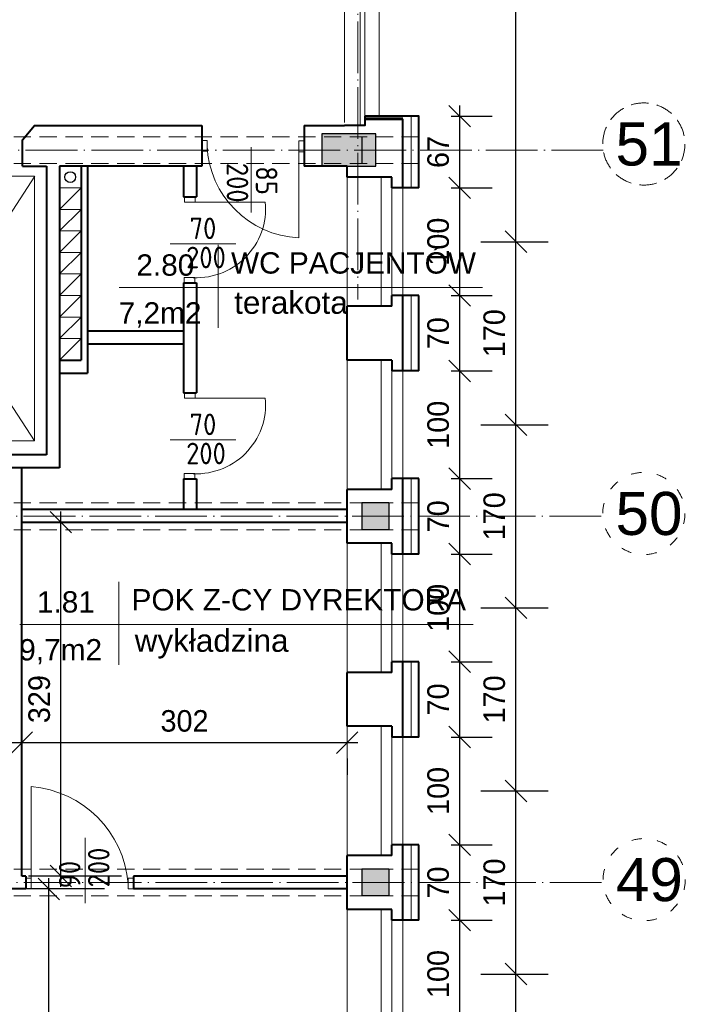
# Model space of a CAD drawing. Header units: millimetres. Extents: x -32003 to -19505, y 17931 to 29358.
# Tile 32 of 92: x -26468 to -25850, y 25616 to 26530. Entities that reach past the tile are written whole.
import ezdxf

# ---------------------------------------------------------------- set-up
doc = ezdxf.new("R2010")
doc.units = ezdxf.units.MM
doc.header["$PDMODE"] = 3
for name, pattern in [('ACAD_ISO03W100', [30, 12, -18]), ('ACAD_ISO04W100', [30.5, 24, -3, 0.5, -3]), ('KRESKOWA_X2', [12, 8, -4])]:
    doc.linetypes.add(name, pattern=pattern)
for name, color, linetype, lineweight in [('_wymiary', 1, 'Continuous', 9), ('drzwi', 140, 'Continuous', 13), ('KOMINY', 43, 'Continuous', 15), ('NR', 7, 'Continuous', 13), ('opisy drzwi', 40, 'Continuous', 13), ('opisy pom', 3, 'Continuous', 18), ('przerywana', 7, 'KRESKOWA_X2', 5), ('sciany', 4, 'Continuous', 40), ('symetria', 7, 'ACAD_ISO03W100', 5), ('SZRAF', 51, 'Continuous', 9), ('słupy', 2, 'Continuous', 30), ('ściana', 4, 'Continuous', 40), ('ściany-OCIEPLENIE', 201, 'Continuous', 9)]:
    doc.layers.add(name, color=color, linetype=linetype, lineweight=lineweight)
doc.layers.add('kanalizacja', color=210, linetype='Continuous')
doc.styles.add('ISO', font='isocp.shx')
doc.styles.add('style1', font='ARIAL.TTF')
doc.styles.add('SYSTEM', font='TXT')
doc.linetypes.add('BATTING', pattern='A,0.0001,-0.1,[134,ltypeshp.shx,S=0.1,R=0,X=-0.1,Y=0],-0.2,[134,ltypeshp.shx,S=0.1,R=180,X=0.1,Y=0],-0.1', length=0.4001)
doc.dimstyles.new('Jacek2', dxfattribs={"dimscale": 2, "dimtxt": 10, "dimasz": 10, "dimexe": 15, "dimexo": 15, "dimgap": 5, "dimtad": 1, "dimdec": 0, "dimrnd": 0.5, "dimzin": 0, "dimdsep": 46, "dimtxsty": 'Standard', "dimblk": 'OBLIQUE', "dimcen": 0, "dimdle": 5, "dimadec": 1, "dimazin": 0, "dimtfac": 1, "dimtdec": 0, "dimtofl": 0, "dimtmove": 0, "dimatfit": 3, "dimfxl": 0, "dimtolj": 1, "dimtzin": 0, "dimarcsym": 0})

# ---------------------------------------------------------------- blocks, each defined once
blk = doc.blocks.new('_OBLIQUE')
at = {"color": 0, "linetype": 'ByBlock'}
blk.add_line((-0.5, -0.5), (0.5, 0.5), dxfattribs=at)
blk = doc.blocks.new('*D888')
at = {"layer": '_wymiary', "color": 0, "lineweight": -2}
for p, q in [((-26007.1, 25464.37), (-26007.1, 25654.37)), ((-26039.56, 25644.37), (-25977.1, 25644.37)), ((-26039.56, 25474.37), (-25977.1, 25474.37))]:
    blk.add_line(p, q, dxfattribs=at)
at = {"layer": 'Defpoints', "color": 0}
for p in [(-26069.56, 25644.37), (-26007.1, 25644.37), (-26069.56, 25474.37)]:
    blk.add_point(p, dxfattribs=at)
at = {"layer": '_wymiary', "color": 0, "lineweight": -2, "xscale": 20, "yscale": 20, "zscale": 20}
for p, rotation in [((-26007.1, 25644.37), 90), ((-26007.1, 25474.37), 270)]:
    blk.add_blockref('_OBLIQUE', p, dxfattribs=dict(at, rotation=rotation))
at = {"layer": '_wymiary', "color": 0, "insert": (-26027.1, 25559.37), "char_height": 20, "attachment_point": 5, "rotation": 90}
blk.add_mtext('\\A1;170', dxfattribs=at)
blk = doc.blocks.new('*D889')
at = {"layer": '_wymiary', "color": 0, "lineweight": -2}
for p, q in [((-26007.1, 25634.37), (-26007.1, 25824.37)), ((-26039.56, 25814.37), (-25977.1, 25814.37)), ((-26039.56, 25644.37), (-25977.1, 25644.37))]:
    blk.add_line(p, q, dxfattribs=at)
at = {"layer": 'Defpoints', "color": 0}
for p in [(-26069.56, 25814.37), (-26007.1, 25814.37), (-26069.56, 25644.37)]:
    blk.add_point(p, dxfattribs=at)
at = {"layer": '_wymiary', "color": 0, "lineweight": -2, "xscale": 20, "yscale": 20, "zscale": 20}
for p, rotation in [((-26007.1, 25814.37), 90), ((-26007.1, 25644.37), 270)]:
    blk.add_blockref('_OBLIQUE', p, dxfattribs=dict(at, rotation=rotation))
at = {"layer": '_wymiary', "color": 0, "insert": (-26027.1, 25729.37), "char_height": 20, "attachment_point": 5, "rotation": 90}
blk.add_mtext('\\A1;170', dxfattribs=at)
blk = doc.blocks.new('*D890')
at = {"layer": '_wymiary', "color": 0, "lineweight": -2}
for p, q in [((-26007.1, 25804.37), (-26007.1, 25994.37)), ((-26039.56, 25984.37), (-25977.1, 25984.37)), ((-26039.56, 25814.37), (-25977.1, 25814.37))]:
    blk.add_line(p, q, dxfattribs=at)
at = {"layer": 'Defpoints', "color": 0}
for p in [(-26069.56, 25984.37), (-26007.1, 25984.37), (-26069.56, 25814.37)]:
    blk.add_point(p, dxfattribs=at)
at = {"layer": '_wymiary', "color": 0, "lineweight": -2, "xscale": 20, "yscale": 20, "zscale": 20}
for p, rotation in [((-26007.1, 25984.37), 90), ((-26007.1, 25814.37), 270)]:
    blk.add_blockref('_OBLIQUE', p, dxfattribs=dict(at, rotation=rotation))
at = {"layer": '_wymiary', "color": 0, "insert": (-26027.1, 25899.37), "char_height": 20, "attachment_point": 5, "rotation": 90}
blk.add_mtext('\\A1;170', dxfattribs=at)
blk = doc.blocks.new('*D891')
at = {"layer": '_wymiary', "color": 0, "lineweight": -2}
for p, q in [((-26007.1, 25974.37), (-26007.1, 26164.37)), ((-26039.56, 26154.37), (-25977.1, 26154.37)), ((-26039.56, 25984.37), (-25977.1, 25984.37))]:
    blk.add_line(p, q, dxfattribs=at)
at = {"layer": 'Defpoints', "color": 0}
for p in [(-26069.56, 26154.37), (-26007.1, 26154.37), (-26069.56, 25984.37)]:
    blk.add_point(p, dxfattribs=at)
at = {"layer": '_wymiary', "color": 0, "lineweight": -2, "xscale": 20, "yscale": 20, "zscale": 20}
for p, rotation in [((-26007.1, 26154.37), 90), ((-26007.1, 25984.37), 270)]:
    blk.add_blockref('_OBLIQUE', p, dxfattribs=dict(at, rotation=rotation))
at = {"layer": '_wymiary', "color": 0, "insert": (-26027.1, 26069.37), "char_height": 20, "attachment_point": 5, "rotation": 90}
blk.add_mtext('\\A1;170', dxfattribs=at)
blk = doc.blocks.new('*D892')
at = {"layer": '_wymiary', "color": 0, "lineweight": -2}
for p, q in [((-26007.1, 26144.37), (-26007.1, 26334.37)), ((-26039.56, 26324.37), (-25977.1, 26324.37)), ((-26039.56, 26154.37), (-25977.1, 26154.37))]:
    blk.add_line(p, q, dxfattribs=at)
at = {"layer": 'Defpoints', "color": 0}
for p in [(-26069.56, 26324.37), (-26007.1, 26324.37), (-26069.56, 26154.37)]:
    blk.add_point(p, dxfattribs=at)
at = {"layer": '_wymiary', "color": 0, "lineweight": -2, "xscale": 20, "yscale": 20, "zscale": 20}
for p, rotation in [((-26007.1, 26324.37), 90), ((-26007.1, 26154.37), 270)]:
    blk.add_blockref('_OBLIQUE', p, dxfattribs=dict(at, rotation=rotation))
at = {"layer": '_wymiary', "color": 0, "insert": (-26027.1, 26239.37), "char_height": 20, "attachment_point": 5, "rotation": 90}
blk.add_mtext('\\A1;170', dxfattribs=at)
blk = doc.blocks.new('*D893')
at = {"layer": '_wymiary', "color": 0, "lineweight": -2}
for p, q in [((-26007.1, 26314.37), (-26007.1, 26833.45)), ((-26089.17, 26823.45), (-25977.1, 26823.45)), ((-26039.56, 26324.37), (-25977.1, 26324.37))]:
    blk.add_line(p, q, dxfattribs=at)
at = {"layer": 'Defpoints', "color": 0}
for p in [(-26119.17, 26823.45), (-26007.1, 26823.45), (-26069.56, 26324.37)]:
    blk.add_point(p, dxfattribs=at)
at = {"layer": '_wymiary', "color": 0, "lineweight": -2, "xscale": 20, "yscale": 20, "zscale": 20}
for p, rotation in [((-26007.1, 26823.45), 90), ((-26007.1, 26324.37), 270)]:
    blk.add_blockref('_OBLIQUE', p, dxfattribs=dict(at, rotation=rotation))
at = {"layer": '_wymiary', "color": 0, "insert": (-26027.1, 26573.91), "char_height": 20, "attachment_point": 5, "rotation": 90}
blk.add_mtext('\\A1;499', dxfattribs=at)
blk = doc.blocks.new('*D1191')
at = {"layer": '_wymiary', "color": 0, "lineweight": -2}
for p, q in [((-26059.21, 25584.37), (-26059.21, 25704.37)), ((-26067.17, 25694.37), (-26029.21, 25694.37)), ((-26067.17, 25594.37), (-26029.21, 25594.37))]:
    blk.add_line(p, q, dxfattribs=at)
at = {"layer": 'Defpoints', "color": 0}
for p in [(-26097.17, 25694.37), (-26059.21, 25694.37), (-26097.17, 25594.37)]:
    blk.add_point(p, dxfattribs=at)
at = {"layer": '_wymiary', "color": 0, "lineweight": -2, "xscale": 20, "yscale": 20, "zscale": 20}
for p, rotation in [((-26059.21, 25694.37), 90), ((-26059.21, 25594.37), 270)]:
    blk.add_blockref('_OBLIQUE', p, dxfattribs=dict(at, rotation=rotation))
at = {"layer": '_wymiary', "color": 0, "insert": (-26079.21, 25644.37), "char_height": 20, "attachment_point": 5, "rotation": 90}
blk.add_mtext('\\A1;100', dxfattribs=at)
blk = doc.blocks.new('*D1192')
at = {"layer": '_wymiary', "color": 0, "lineweight": -2}
for p, q in [((-26059.21, 25684.37), (-26059.21, 25774.37)), ((-26067.17, 25764.37), (-26029.21, 25764.37)), ((-26067.17, 25694.37), (-26029.21, 25694.37))]:
    blk.add_line(p, q, dxfattribs=at)
at = {"layer": 'Defpoints', "color": 0}
for p in [(-26097.17, 25764.37), (-26059.21, 25764.37), (-26097.17, 25694.37)]:
    blk.add_point(p, dxfattribs=at)
at = {"layer": '_wymiary', "color": 0, "lineweight": -2, "xscale": 20, "yscale": 20, "zscale": 20}
for p, rotation in [((-26059.21, 25764.37), 90), ((-26059.21, 25694.37), 270)]:
    blk.add_blockref('_OBLIQUE', p, dxfattribs=dict(at, rotation=rotation))
at = {"layer": '_wymiary', "color": 0, "insert": (-26079.21, 25729.37), "char_height": 20, "attachment_point": 5, "rotation": 90}
blk.add_mtext('\\A1;70', dxfattribs=at)
blk = doc.blocks.new('*D1193')
at = {"layer": '_wymiary', "color": 0, "lineweight": -2}
for p, q in [((-26059.21, 25754.37), (-26059.21, 25874.37)), ((-26067.17, 25864.37), (-26029.21, 25864.37)), ((-26067.17, 25764.37), (-26029.21, 25764.37))]:
    blk.add_line(p, q, dxfattribs=at)
at = {"layer": 'Defpoints', "color": 0}
for p in [(-26097.17, 25864.37), (-26059.21, 25864.37), (-26097.17, 25764.37)]:
    blk.add_point(p, dxfattribs=at)
at = {"layer": '_wymiary', "color": 0, "lineweight": -2, "xscale": 20, "yscale": 20, "zscale": 20}
for p, rotation in [((-26059.21, 25864.37), 90), ((-26059.21, 25764.37), 270)]:
    blk.add_blockref('_OBLIQUE', p, dxfattribs=dict(at, rotation=rotation))
at = {"layer": '_wymiary', "color": 0, "insert": (-26079.21, 25814.37), "char_height": 20, "attachment_point": 5, "rotation": 90}
blk.add_mtext('\\A1;100', dxfattribs=at)
blk = doc.blocks.new('*D1194')
at = {"layer": '_wymiary', "color": 0, "lineweight": -2}
for p, q in [((-26059.21, 25854.37), (-26059.21, 25944.37)), ((-26067.17, 25934.37), (-26029.21, 25934.37)), ((-26067.17, 25864.37), (-26029.21, 25864.37))]:
    blk.add_line(p, q, dxfattribs=at)
at = {"layer": 'Defpoints', "color": 0}
for p in [(-26097.17, 25934.37), (-26059.21, 25934.37), (-26097.17, 25864.37)]:
    blk.add_point(p, dxfattribs=at)
at = {"layer": '_wymiary', "color": 0, "lineweight": -2, "xscale": 20, "yscale": 20, "zscale": 20}
for p, rotation in [((-26059.21, 25934.37), 90), ((-26059.21, 25864.37), 270)]:
    blk.add_blockref('_OBLIQUE', p, dxfattribs=dict(at, rotation=rotation))
at = {"layer": '_wymiary', "color": 0, "insert": (-26079.21, 25899.37), "char_height": 20, "attachment_point": 5, "rotation": 90}
blk.add_mtext('\\A1;70', dxfattribs=at)
blk = doc.blocks.new('*D1195')
at = {"layer": '_wymiary', "color": 0, "lineweight": -2}
for p, q in [((-26059.21, 25924.37), (-26059.21, 26044.37)), ((-26067.17, 26034.37), (-26029.21, 26034.37)), ((-26067.17, 25934.37), (-26029.21, 25934.37))]:
    blk.add_line(p, q, dxfattribs=at)
at = {"layer": 'Defpoints', "color": 0}
for p in [(-26097.17, 26034.37), (-26059.21, 26034.37), (-26097.17, 25934.37)]:
    blk.add_point(p, dxfattribs=at)
at = {"layer": '_wymiary', "color": 0, "lineweight": -2, "xscale": 20, "yscale": 20, "zscale": 20}
for p, rotation in [((-26059.21, 26034.37), 90), ((-26059.21, 25934.37), 270)]:
    blk.add_blockref('_OBLIQUE', p, dxfattribs=dict(at, rotation=rotation))
at = {"layer": '_wymiary', "color": 0, "insert": (-26079.21, 25984.37), "char_height": 20, "attachment_point": 5, "rotation": 90}
blk.add_mtext('\\A1;100', dxfattribs=at)
blk = doc.blocks.new('*D1196')
at = {"layer": '_wymiary', "color": 0, "lineweight": -2}
for p, q in [((-26059.21, 26024.37), (-26059.21, 26114.37)), ((-26067.17, 26104.37), (-26029.21, 26104.37)), ((-26067.17, 26034.37), (-26029.21, 26034.37))]:
    blk.add_line(p, q, dxfattribs=at)
at = {"layer": 'Defpoints', "color": 0}
for p in [(-26097.17, 26104.37), (-26059.21, 26104.37), (-26097.17, 26034.37)]:
    blk.add_point(p, dxfattribs=at)
at = {"layer": '_wymiary', "color": 0, "lineweight": -2, "xscale": 20, "yscale": 20, "zscale": 20}
for p, rotation in [((-26059.21, 26104.37), 90), ((-26059.21, 26034.37), 270)]:
    blk.add_blockref('_OBLIQUE', p, dxfattribs=dict(at, rotation=rotation))
at = {"layer": '_wymiary', "color": 0, "insert": (-26079.21, 26069.37), "char_height": 20, "attachment_point": 5, "rotation": 90}
blk.add_mtext('\\A1;70', dxfattribs=at)
blk = doc.blocks.new('*D1197')
at = {"layer": '_wymiary', "color": 0, "lineweight": -2}
for p, q in [((-26059.21, 26094.37), (-26059.21, 26214.37)), ((-26067.17, 26204.37), (-26029.21, 26204.37)), ((-26067.17, 26104.37), (-26029.21, 26104.37))]:
    blk.add_line(p, q, dxfattribs=at)
at = {"layer": 'Defpoints', "color": 0}
for p in [(-26097.17, 26204.37), (-26059.21, 26204.37), (-26097.17, 26104.37)]:
    blk.add_point(p, dxfattribs=at)
at = {"layer": '_wymiary', "color": 0, "lineweight": -2, "xscale": 20, "yscale": 20, "zscale": 20}
for p, rotation in [((-26059.21, 26204.37), 90), ((-26059.21, 26104.37), 270)]:
    blk.add_blockref('_OBLIQUE', p, dxfattribs=dict(at, rotation=rotation))
at = {"layer": '_wymiary', "color": 0, "insert": (-26079.21, 26154.37), "char_height": 20, "attachment_point": 5, "rotation": 90}
blk.add_mtext('\\A1;100', dxfattribs=at)
blk = doc.blocks.new('*D1198')
at = {"layer": '_wymiary', "color": 0, "lineweight": -2}
for p, q in [((-26059.21, 26194.37), (-26059.21, 26284.37)), ((-26067.17, 26274.37), (-26029.21, 26274.37)), ((-26067.17, 26204.37), (-26029.21, 26204.37))]:
    blk.add_line(p, q, dxfattribs=at)
at = {"layer": 'Defpoints', "color": 0}
for p in [(-26097.17, 26274.37), (-26059.21, 26274.37), (-26097.17, 26204.37)]:
    blk.add_point(p, dxfattribs=at)
at = {"layer": '_wymiary', "color": 0, "lineweight": -2, "xscale": 20, "yscale": 20, "zscale": 20}
for p, rotation in [((-26059.21, 26274.37), 90), ((-26059.21, 26204.37), 270)]:
    blk.add_blockref('_OBLIQUE', p, dxfattribs=dict(at, rotation=rotation))
at = {"layer": '_wymiary', "color": 0, "insert": (-26079.21, 26239.37), "char_height": 20, "attachment_point": 5, "rotation": 90}
blk.add_mtext('\\A1;70', dxfattribs=at)
blk = doc.blocks.new('*D1199')
at = {"layer": '_wymiary', "color": 0, "lineweight": -2}
for p, q in [((-26059.21, 26264.37), (-26059.21, 26384.37)), ((-26067.17, 26374.37), (-26029.21, 26374.37)), ((-26067.17, 26274.37), (-26029.21, 26274.37))]:
    blk.add_line(p, q, dxfattribs=at)
at = {"layer": 'Defpoints', "color": 0}
for p in [(-26097.17, 26374.37), (-26059.21, 26374.37), (-26097.17, 26274.37)]:
    blk.add_point(p, dxfattribs=at)
at = {"layer": '_wymiary', "color": 0, "lineweight": -2, "xscale": 20, "yscale": 20, "zscale": 20}
for p, rotation in [((-26059.21, 26374.37), 90), ((-26059.21, 26274.37), 270)]:
    blk.add_blockref('_OBLIQUE', p, dxfattribs=dict(at, rotation=rotation))
at = {"layer": '_wymiary', "color": 0, "insert": (-26079.21, 26324.37), "char_height": 20, "attachment_point": 5, "rotation": 90}
blk.add_mtext('\\A1;100', dxfattribs=at)
blk = doc.blocks.new('*D1200')
at = {"layer": '_wymiary', "color": 0, "lineweight": -2}
for p, q in [((-26059.21, 26364.37), (-26059.21, 26450.92)), ((-26067.17, 26440.92), (-26029.21, 26440.92)), ((-26067.17, 26374.37), (-26029.21, 26374.37))]:
    blk.add_line(p, q, dxfattribs=at)
at = {"layer": 'Defpoints', "color": 0}
for p in [(-26097.17, 26440.92), (-26059.21, 26440.92), (-26097.17, 26374.37)]:
    blk.add_point(p, dxfattribs=at)
at = {"layer": '_wymiary', "color": 0, "lineweight": -2, "xscale": 20, "yscale": 20, "zscale": 20}
for p, rotation in [((-26059.21, 26440.92), 90), ((-26059.21, 26374.37), 270)]:
    blk.add_blockref('_OBLIQUE', p, dxfattribs=dict(at, rotation=rotation))
at = {"layer": '_wymiary', "color": 0, "insert": (-26079.21, 26407.65), "char_height": 20, "attachment_point": 5, "rotation": 90}
blk.add_mtext('\\A1;67', dxfattribs=at)
blk = doc.blocks.new('*D1211')
at = {"layer": '_wymiary', "color": 0, "lineweight": -2}
for p, q in [((-26440.62, 25045.37), (-26440.62, 25733.37)), ((-26389.07, 25723.37), (-26470.62, 25723.37)), ((-26422.43, 25055.37), (-26470.62, 25055.37))]:
    blk.add_line(p, q, dxfattribs=at)
at = {"layer": 'Defpoints', "color": 0}
for p in [(-26440.62, 25723.37), (-26359.07, 25723.37), (-26392.43, 25055.37)]:
    blk.add_point(p, dxfattribs=at)
at = {"layer": '_wymiary', "color": 0, "lineweight": -2, "xscale": 20, "yscale": 20, "zscale": 20}
for p, rotation in [((-26440.62, 25723.37), 90), ((-26440.62, 25055.37), 270)]:
    blk.add_blockref('_OBLIQUE', p, dxfattribs=dict(at, rotation=rotation))
at = {"layer": '_wymiary', "color": 0, "insert": (-26460.62, 25389.37), "char_height": 20, "attachment_point": 5, "rotation": 90}
blk.add_mtext('\\A1;668', dxfattribs=at)
blk = doc.blocks.new('*D907')
at = {"layer": '_wymiary', "color": 0, "lineweight": -2}
for p, q in [((-26429.44, 25725.37), (-26429.44, 26073.91)), ((-26373.04, 26063.91), (-26459.44, 26063.91)), ((-26373.04, 25735.37), (-26459.44, 25735.37))]:
    blk.add_line(p, q, dxfattribs=at)
at = {"layer": 'Defpoints', "color": 0}
for p in [(-26429.44, 26063.91), (-26343.04, 26063.91), (-26343.04, 25735.37)]:
    blk.add_point(p, dxfattribs=at)
at = {"layer": '_wymiary', "color": 0, "lineweight": -2, "xscale": 20, "yscale": 20, "zscale": 20}
for p, rotation in [((-26429.44, 26063.91), 90), ((-26429.44, 25735.37), 270)]:
    blk.add_blockref('_OBLIQUE', p, dxfattribs=dict(at, rotation=rotation))
at = {"layer": '_wymiary', "color": 0, "insert": (-26449.44, 25899.64), "char_height": 20, "attachment_point": 5, "rotation": 90}
blk.add_mtext('\\A1;329', dxfattribs=at)
blk = doc.blocks.new('*D1217')
at = {"layer": '_wymiary', "color": 0, "lineweight": -2}
for p, q in [((-26465.67, 25880.43), (-26465.67, 25889.28)), ((-26475.67, 25859.28), (-26153.67, 25859.28)), ((-26163.67, 25844.37), (-26163.67, 25829.28))]:
    blk.add_line(p, q, dxfattribs=at)
at = {"layer": 'Defpoints', "color": 0}
for p in [(-26163.67, 25874.37), (-26163.67, 25859.28), (-26465.67, 25850.43)]:
    blk.add_point(p, dxfattribs=at)
at = {"layer": '_wymiary', "color": 0, "lineweight": -2, "xscale": 20, "yscale": 20, "zscale": 20, "rotation": 180}
blk.add_blockref('_OBLIQUE', (-26465.67, 25859.28), dxfattribs=at)
at = {"layer": '_wymiary', "color": 0, "lineweight": -2, "xscale": 20, "yscale": 20, "zscale": 20}
blk.add_blockref('_OBLIQUE', (-26163.67, 25859.28), dxfattribs=at)
at = {"layer": '_wymiary', "color": 0, "insert": (-26314.67, 25879.28), "char_height": 20, "attachment_point": 5}
blk.add_mtext('\\A1;302', dxfattribs=at)

msp = doc.modelspace()

# ---------------------------------------------------------------- hatches: boundary and pattern name
at = {"layer": 'SZRAF'}
h = msp.add_hatch(color=256, dxfattribs=at)
h.dxf.hatch_style = 1
h.paths.add_polyline_path([(-26187.1, 26394.37), (-26137.1, 26394.37), (-26137.1, 26424.37), (-26187.1, 26424.37)])
at = {"layer": 'SZRAF', "ltscale": 0.5}
h = msp.add_hatch(color=256, dxfattribs=at)
h.paths.add_polyline_path([(-26125.17, 26056.87), (-26125.17, 26069.37), (-26137.67, 26069.37), (-26137.67, 26056.87), (-26132.67, 26056.87)])
h.paths.add_polyline_path([(-26137.67, 26056.87), (-26137.67, 26069.37), (-26150.17, 26069.37), (-26150.17, 26056.87)])
h.paths.add_polyline_path([(-26137.67, 26081.87), (-26150.17, 26081.87), (-26150.17, 26069.37), (-26137.67, 26069.37)])
h.paths.add_polyline_path([(-26137.67, 26081.87), (-26137.67, 26069.37), (-26125.17, 26069.37), (-26125.17, 26081.87)])
h = msp.add_hatch(color=256, dxfattribs=at)
h.paths.add_polyline_path([(-26125.17, 25716.87), (-26125.17, 25729.37), (-26137.67, 25729.37), (-26137.67, 25716.87), (-26132.67, 25716.87)])
h.paths.add_polyline_path([(-26137.67, 25716.87), (-26137.67, 25729.37), (-26150.17, 25729.37), (-26150.17, 25716.87)])
h.paths.add_polyline_path([(-26137.67, 25741.87), (-26150.17, 25741.87), (-26150.17, 25729.37), (-26137.67, 25729.37)])
h.paths.add_polyline_path([(-26137.67, 25741.87), (-26137.67, 25729.37), (-26125.17, 25729.37), (-26125.17, 25741.87)])

# ---------------------------------------------------------------- linework, layer by layer
at = {"layer": 'drzwi'}
for p, q in [((-26208.66, 26412.91), (-26208.66, 26327.91)), ((-26309.67, 26361.14), (-26239.67, 26361.14)), ((-26309.67, 26179.14), (-26239.67, 26179.14)), ((-26456.98, 25728.37), (-26456.98, 25818.37))]:
    msp.add_line(p, q, dxfattribs=at)
for points in [[(-26298.67, 26418.37), (-26293.67, 26418.37), (-26293.67, 26408.37), (-26298.67, 26408.37)], [(-26208.66, 26417.91), (-26203.66, 26417.91), (-26203.66, 26407.91), (-26208.66, 26407.91)], [(-26314.67, 26361.14), (-26314.67, 26366.14), (-26304.67, 26366.14), (-26304.67, 26361.14)], [(-26315.12, 26286.13), (-26315.12, 26291.13), (-26305.12, 26291.13), (-26305.12, 26286.13)], [(-26314.67, 26179.14), (-26314.67, 26184.14), (-26304.67, 26184.14), (-26304.67, 26179.14)], [(-26315.12, 26104.13), (-26315.12, 26109.13), (-26305.12, 26109.13), (-26305.12, 26104.13)], [(-26456.98, 25723.37), (-26461.98, 25723.37), (-26461.98, 25733.37), (-26456.98, 25733.37)], [(-26361.98, 25723.37), (-26366.98, 25723.37), (-26366.98, 25733.37), (-26361.98, 25733.37)]]:
    msp.add_lwpolyline(points, close=True, dxfattribs=at)
for centre, radius, start, end in [((-26204.52, 26417.04), 89.22, 182.35724, 267.34054), ((-26303.73, 26355.16), 64.34, 264.2975, 5.33573), ((-26303.73, 26173.16), 64.34, 264.2975, 5.33573), ((-26464.8, 25720.54), 98.14, 4.57361, 85.42639)]:
    msp.add_arc(centre, radius, start, end, dxfattribs=at)
at = {"layer": 'kanalizacja'}
msp.add_circle((-26420.72, 26384.38), 5, dxfattribs=at)
at = {"layer": 'KOMINY', "lineweight": 18}
for p, q in [((-26410.67, 26374.37), (-26430.67, 26354.37)), ((-26410.67, 26354.37), (-26430.67, 26334.37)), ((-26410.67, 26334.37), (-26430.67, 26314.37)), ((-26410.67, 26314.37), (-26430.67, 26294.37)), ((-26410.67, 26294.37), (-26430.67, 26274.37)), ((-26410.67, 26274.37), (-26430.67, 26254.37)), ((-26410.67, 26254.37), (-26430.67, 26234.37)), ((-26410.67, 26234.37), (-26430.67, 26214.37))]:
    msp.add_line(p, q, dxfattribs=at)
for points in [[(-26430.67, 26374.37), (-26410.67, 26374.37), (-26410.67, 26394.37), (-26430.67, 26394.37)], [(-26430.67, 26354.37), (-26410.67, 26354.37), (-26410.67, 26374.37), (-26430.67, 26374.37)], [(-26430.67, 26334.37), (-26410.67, 26334.37), (-26410.67, 26354.37), (-26430.67, 26354.37)], [(-26430.67, 26314.37), (-26410.67, 26314.37), (-26410.67, 26334.37), (-26430.67, 26334.37)], [(-26430.67, 26294.37), (-26410.67, 26294.37), (-26410.67, 26314.37), (-26430.67, 26314.37)], [(-26430.67, 26274.37), (-26410.67, 26274.37), (-26410.67, 26294.37), (-26430.67, 26294.37)], [(-26430.67, 26254.37), (-26410.67, 26254.37), (-26410.67, 26274.37), (-26430.67, 26274.37)], [(-26430.67, 26234.37), (-26410.67, 26234.37), (-26410.67, 26254.37), (-26430.67, 26254.37)], [(-26430.67, 26214.37), (-26410.67, 26214.37), (-26410.67, 26234.37), (-26430.67, 26234.37)]]:
    msp.add_lwpolyline(points, close=True, dxfattribs=at)
at = {"layer": 'opisy drzwi'}
for p, q in [((-26166.17, 26820.01), (-26166.17, 26434.95)), ((-26151.79, 26820.01), (-26151.79, 26432.37)), ((-26147.17, 26820.01), (-26147.17, 26432.37)), ((-26134.17, 26820.01), (-26134.17, 26440.92)), ((-26252.85, 26412.27), (-26252.85, 26351.39)), ((-26453.53, 26385.15), (-26613.95, 26139.38)), ((-26163.67, 26384.37), (-26163.67, 26264.37)), ((-26132.17, 26384.37), (-26132.17, 26264.37)), ((-26122.17, 26374.37), (-26122.17, 26274.37)), ((-26112.17, 26374.37), (-26112.17, 26274.37)), ((-26327.93, 26322.35), (-26267.05, 26322.35)), ((-26163.67, 26214.37), (-26163.67, 26094.37)), ((-26132.17, 26214.37), (-26132.17, 26094.37)), ((-26122.17, 26204.37), (-26122.17, 26104.37)), ((-26112.17, 26204.37), (-26112.17, 26104.37)), ((-26327.93, 26140.35), (-26267.05, 26140.35)), ((-26163.67, 26044.37), (-26163.67, 25924.37)), ((-26132.17, 26044.37), (-26132.17, 25924.37)), ((-26122.17, 26034.37), (-26122.17, 25934.37)), ((-26112.17, 26034.37), (-26112.17, 25934.37)), ((-26163.67, 25874.37), (-26163.67, 25754.37)), ((-26132.17, 25874.37), (-26132.17, 25754.37)), ((-26122.17, 25864.37), (-26122.17, 25764.37)), ((-26112.17, 25864.37), (-26112.17, 25764.37)), ((-26406.91, 25710.1), (-26406.91, 25770.98)), ((-26163.67, 25704.37), (-26163.67, 25584.37)), ((-26132.17, 25704.37), (-26132.17, 25584.37)), ((-26122.17, 25694.37), (-26122.17, 25594.37)), ((-26112.17, 25694.37), (-26112.17, 25594.37))]:
    msp.add_line(p, q, dxfattribs=at)
msp.add_lwpolyline([(-26613.95, 26385.15), (-26453.91, 26385.15), (-26453.91, 26139.38), (-26613.95, 26139.38)], close=True, dxfattribs=at)
msp.add_lwpolyline([(-26613.95, 26385.15), (-26453.91, 26139.38)], dxfattribs=at)
at = {"layer": 'opisy pom'}
for p, q in [((-26283.33, 26321.41), (-26283.33, 26244.34)), ((-26375.32, 26281.8), (-26038.03, 26281.8)), ((-26375.6, 26008.64), (-26375.6, 25931.57)), ((-26467.59, 25969.03), (-26046.79, 25969.03))]:
    msp.add_line(p, q, dxfattribs=at)
at = {"layer": 'przerywana', "ltscale": 2}
for p, q in [((-26097.17, 26421.87), (-27555.67, 26421.87)), ((-26097.17, 26396.87), (-27555.67, 26396.87)), ((-26097.17, 26081.87), (-27517.67, 26081.87)), ((-26097.17, 26056.87), (-27517.67, 26056.87)), ((-26097.17, 25741.87), (-27517.67, 25741.87)), ((-26097.17, 25716.87), (-27517.67, 25716.87))]:
    msp.add_line(p, q, dxfattribs=at)
msp.add_circle((-25888.39, 26415.06), 38.15, dxfattribs=at)
at = {"layer": 'sciany'}
for p, q in [((-26147.17, 26440.92), (-26147.17, 26437.92)), ((-26298.67, 26432.37), (-26298.67, 26394.37)), ((-26203.67, 26432.37), (-26203.67, 26394.37)), ((-26166.17, 26432.37), (-26166.17, 26432.37)), ((-26464.98, 26394.37), (-26442.67, 26394.37)), ((-26442.67, 26394.37), (-26442.67, 26126.37)), ((-26430.67, 26394.37), (-26430.67, 26114.37)), ((-26410.67, 26394.37), (-26410.67, 26214.37)), ((-26404.67, 26394.37), (-26404.67, 26202.37)), ((-26315.67, 26394.37), (-26315.67, 26366.14)), ((-26303.67, 26394.37), (-26303.67, 26366.14)), ((-26315.67, 26366.14), (-26303.67, 26366.14)), ((-26315.67, 26286.14), (-26303.67, 26286.14)), ((-26315.67, 26286.14), (-26315.67, 26184.14)), ((-26303.67, 26286.14), (-26303.67, 26184.14)), ((-26315.67, 26241.14), (-26404.67, 26241.14)), ((-26315.67, 26229.14), (-26404.67, 26229.14)), ((-26430.67, 26214.37), (-26410.67, 26214.37)), ((-26430.67, 26202.37), (-26404.67, 26202.37)), ((-26315.67, 26184.14), (-26303.67, 26184.14)), ((-26442.67, 26126.37), (-26646.67, 26126.37)), ((-26430.67, 26114.37), (-26652.67, 26114.37)), ((-26465.67, 25735.37), (-26465.67, 26114.37)), ((-26315.67, 26104.14), (-26303.67, 26104.14)), ((-26315.67, 26104.14), (-26315.67, 26075.91)), ((-26303.67, 26104.14), (-26303.67, 26075.91)), ((-26465.67, 26075.91), (-26163.67, 26075.91)), ((-26465.67, 26063.91), (-26163.67, 26063.91)), ((-26461.98, 25735.37), (-26461.98, 25723.37)), ((-26361.98, 25735.37), (-26361.98, 25723.37))]:
    msp.add_line(p, q, dxfattribs=at)
for points in [[(-26097.17, 26374.37), (-26097.17, 26440.92), (-26147.17, 26440.92)], [(-26464.98, 26394.37), (-26464.98, 26418.94), (-26453.84, 26432.37), (-26298.67, 26432.37)], [(-26203.67, 26432.37), (-26166.17, 26432.37)], [(-26147.17, 26437.92), (-26147.17, 26432.37), (-26166.17, 26432.37)], [(-26112.17, 26374.37), (-26112.17, 26437.67), (-26147.17, 26437.67)]]:
    msp.add_lwpolyline(points, dxfattribs=at)
at = {"layer": 'symetria', "linetype": 'ACAD_ISO04W100', "ltscale": 2}
for p, q in [((-26153.67, 27748.95), (-26153.67, 26270.58)), ((-25926.11, 26409.37), (-27617.67, 26409.37)), ((-25927.99, 26069.37), (-27617.67, 26069.37)), ((-25927.66, 25729.37), (-27617.67, 25729.37))]:
    msp.add_line(p, q, dxfattribs=at)
at = {"layer": 'symetria', "ltscale": 0.8}
for centre in [(-25888.39, 26072.01), (-25888.05, 25732.01)]:
    msp.add_circle(centre, 38.15, dxfattribs=at)
at = {"layer": 'SZRAF', "linetype": 'BATTING', "ltscale": 14}
for p, q in [((-26104.17, 26374.37), (-26104.17, 26440.92)), ((-26104.17, 26204.37), (-26104.17, 26274.37)), ((-26104.17, 26034.37), (-26104.17, 26104.37)), ((-26104.17, 25864.37), (-26104.17, 25934.37)), ((-26104.17, 25694.37), (-26104.17, 25764.37))]:
    msp.add_line(p, q, dxfattribs=at)
at = {"layer": 'słupy'}
for p, q in [((-26150.17, 26421.87), (-26150.17, 26396.87)), ((-26150.17, 26421.87), (-26150.17, 26396.87)), ((-26150.17, 26421.87), (-26150.17, 26396.87)), ((-26150.17, 26081.87), (-26150.17, 26056.87)), ((-26125.17, 26081.87), (-26150.17, 26081.87)), ((-26125.17, 26081.87), (-26150.17, 26081.87)), ((-26150.17, 26081.87), (-26150.17, 26056.87)), ((-26125.17, 26081.87), (-26150.17, 26081.87)), ((-26150.17, 26081.87), (-26150.17, 26056.87)), ((-26125.17, 26081.87), (-26125.17, 26056.87)), ((-26125.17, 26081.87), (-26125.17, 26056.87)), ((-26125.17, 26081.87), (-26125.17, 26056.87)), ((-26125.17, 26056.87), (-26150.17, 26056.87)), ((-26125.17, 26056.87), (-26150.17, 26056.87)), ((-26125.17, 26056.87), (-26150.17, 26056.87)), ((-26150.17, 25741.87), (-26150.17, 25716.87)), ((-26125.17, 25741.87), (-26150.17, 25741.87)), ((-26125.17, 25741.87), (-26150.17, 25741.87)), ((-26150.17, 25741.87), (-26150.17, 25716.87)), ((-26125.17, 25741.87), (-26150.17, 25741.87)), ((-26150.17, 25741.87), (-26150.17, 25716.87)), ((-26125.17, 25741.87), (-26125.17, 25716.87)), ((-26125.17, 25741.87), (-26125.17, 25716.87)), ((-26125.17, 25741.87), (-26125.17, 25716.87)), ((-26125.17, 25716.87), (-26150.17, 25716.87)), ((-26125.17, 25716.87), (-26150.17, 25716.87)), ((-26125.17, 25716.87), (-26150.17, 25716.87))]:
    msp.add_line(p, q, dxfattribs=at)
msp.add_lwpolyline([(-26187.1, 26394.37), (-26137.1, 26394.37), (-26137.1, 26424.37), (-26187.1, 26424.37)], close=True, dxfattribs=at)
at = {"layer": 'ściana'}
for p, q in [((-26112.17, 26374.37), (-26112.17, 26432.37)), ((-26298.67, 26394.37), (-26430.67, 26394.37)), ((-26163.67, 26394.37), (-26203.67, 26394.37)), ((-26163.67, 26384.37), (-26163.67, 26394.37)), ((-26122.17, 26384.37), (-26163.67, 26384.37)), ((-26122.17, 26374.37), (-26122.17, 26384.37)), ((-26097.17, 26374.37), (-26122.17, 26374.37)), ((-26097.17, 26274.37), (-26122.17, 26274.37)), ((-26122.17, 26264.37), (-26122.17, 26274.37)), ((-26112.17, 26204.37), (-26112.17, 26274.37)), ((-26097.17, 26204.37), (-26097.17, 26274.37)), ((-26163.67, 26214.37), (-26163.67, 26264.37)), ((-26122.17, 26264.37), (-26163.67, 26264.37)), ((-26122.17, 26214.37), (-26163.67, 26214.37)), ((-26122.17, 26214.37), (-26122.17, 26204.37)), ((-26097.17, 26204.37), (-26122.17, 26204.37)), ((-26097.17, 26104.37), (-26122.17, 26104.37)), ((-26122.17, 26094.37), (-26122.17, 26104.37)), ((-26112.17, 26034.37), (-26112.17, 26104.37)), ((-26097.17, 26034.37), (-26097.17, 26104.37)), ((-26163.67, 26044.37), (-26163.67, 26094.37)), ((-26122.17, 26094.37), (-26163.67, 26094.37)), ((-26163.67, 26081.87), (-26163.67, 26094.37)), ((-26122.17, 26044.37), (-26163.67, 26044.37)), ((-26122.17, 26034.37), (-26122.17, 26044.37)), ((-26097.17, 26034.37), (-26122.17, 26034.37)), ((-26097.17, 25934.37), (-26122.17, 25934.37)), ((-26122.17, 25924.37), (-26122.17, 25934.37)), ((-26112.17, 25864.37), (-26112.17, 25934.37)), ((-26097.17, 25864.37), (-26097.17, 25934.37)), ((-26163.67, 25874.37), (-26163.67, 25924.37)), ((-26122.17, 25924.37), (-26163.67, 25924.37)), ((-26122.17, 25874.37), (-26163.67, 25874.37)), ((-26122.17, 25874.37), (-26122.17, 25864.37)), ((-26097.17, 25864.37), (-26122.17, 25864.37)), ((-26097.17, 25764.37), (-26122.17, 25764.37)), ((-26122.17, 25754.37), (-26122.17, 25764.37)), ((-26112.17, 25694.37), (-26112.17, 25764.37)), ((-26097.17, 25694.37), (-26097.17, 25764.37)), ((-26122.17, 25754.37), (-26163.67, 25754.37)), ((-26163.67, 25741.87), (-26163.67, 25754.37)), ((-26163.67, 25704.37), (-26163.67, 25741.87)), ((-26461.98, 25735.37), (-26465.67, 25735.37)), ((-26163.67, 25735.37), (-26361.98, 25735.37)), ((-26461.98, 25723.37), (-26486.98, 25723.37)), ((-26163.67, 25723.37), (-26361.98, 25723.37)), ((-26122.17, 25704.37), (-26163.67, 25704.37)), ((-26122.17, 25694.37), (-26122.17, 25704.37)), ((-26097.17, 25694.37), (-26122.17, 25694.37))]:
    msp.add_line(p, q, dxfattribs=at)
at = {"layer": 'ściany-OCIEPLENIE', "linetype": 'BATTING', "ltscale": 3}
msp.add_lwpolyline([(-26112.17, 26439.42), (-26112.17, 26439.42), (-26147.17, 26439.42)], dxfattribs=at)

# ---------------------------------------------------------------- texts
at = {"layer": 'NR', "ltscale": 5, "char_height": 40, "width": 65, "attachment_point": 1, "style": 'style1'}
for s, insert in [('51', (-25914.66, 26435.09)), ('50', (-25914.66, 26092.04)), ('49', (-25914.33, 25752.04))]:
    msp.add_mtext(s, dxfattribs=dict(at, insert=insert))
at = {"layer": 'opisy drzwi', "style": 'ISO'}
for s, rotation, p in [('200', 270, (-26275.5, 26397.53)), ('85', 270, (-26248.49, 26394.38)), ('70', 360, (-26310.04, 26326.7)), ('200', 360, (-26313.2, 26299.69)), ('70', 360, (-26310.04, 26144.7)), ('200', 360, (-26313.2, 26117.69)), ('200', 90, (-26384.26, 25724.84)), ('90', 90, (-26411.29, 25723.92))]:
    msp.add_text(s, height=20, rotation=rotation, dxfattribs=at).set_placement(p)
at = {"layer": 'opisy pom', "attachment_point": 1, "style": 'SYSTEM'}
for s, insert, char_height in [('{\\fArial|b0|i0|c238|p34;WC PACJENTÓW}', (-26271.54, 26314.54), 19.8), ('{\\fArial|b0|i0|c238|p34;2.80}', (-26359.38, 26312.58), 19.8), ('{\\fArial|b0|i0|c238|p34;terakota}', (-26268.63, 26278.31), 20.9), ('{\\fArial|b0|i0|c238|p34;7,2m2  }', (-26375.78, 26268.14), 19.8), ('{\\fArial|b0|i0|c238|p34;POK Z-CY DYREKTORA}', (-26363.81, 26001.77), 19.8), ('{\\fArial|b0|i0|c238|p34;1.81}', (-26451.66, 25999.81), 19.8), ('{\\fArial|b0|i0|c238|p34;wykładzina }', (-26360.9, 25964.46), 20.9), ('{\\fArial|b0|i0|c238|p34;9,7m2  }', (-26468.05, 25955.37), 19.8)]:
    msp.add_mtext(s, dxfattribs=dict(at, insert=insert, char_height=char_height))

# ---------------------------------------------------------------- dimensions: what is measured, and where the dimension line sits
at = {"layer": '_wymiary'}
for base, p1, p2, picture, middle in [((-26007.1, 26823.45), (-26069.56, 26324.37), (-26119.17, 26823.45), '*D893', (-26027.1, 26573.91)), ((-26059.21, 26440.92), (-26097.17, 26374.37), (-26097.17, 26440.92), '*D1200', (-26079.21, 26407.65)), ((-26059.21, 26374.37), (-26097.17, 26274.37), (-26097.17, 26374.37), '*D1199', (-26079.21, 26324.37)), ((-26007.1, 26324.37), (-26069.56, 26154.37), (-26069.56, 26324.37), '*D892', (-26027.1, 26239.37)), ((-26059.21, 26274.37), (-26097.17, 26204.37), (-26097.17, 26274.37), '*D1198', (-26079.21, 26239.37)), ((-26059.21, 26204.37), (-26097.17, 26104.37), (-26097.17, 26204.37), '*D1197', (-26079.21, 26154.37)), ((-26007.1, 26154.37), (-26069.56, 25984.37), (-26069.56, 26154.37), '*D891', (-26027.1, 26069.37)), ((-26059.21, 26104.37), (-26097.17, 26034.37), (-26097.17, 26104.37), '*D1196', (-26079.21, 26069.37)), ((-26059.21, 26034.37), (-26097.17, 25934.37), (-26097.17, 26034.37), '*D1195', (-26079.21, 25984.37)), ((-26007.1, 25984.37), (-26069.56, 25814.37), (-26069.56, 25984.37), '*D890', (-26027.1, 25899.37)), ((-26059.21, 25934.37), (-26097.17, 25864.37), (-26097.17, 25934.37), '*D1194', (-26079.21, 25899.37)), ((-26059.21, 25864.37), (-26097.17, 25764.37), (-26097.17, 25864.37), '*D1193', (-26079.21, 25814.37)), ((-26007.1, 25814.37), (-26069.56, 25644.37), (-26069.56, 25814.37), '*D889', (-26027.1, 25729.37)), ((-26059.21, 25764.37), (-26097.17, 25694.37), (-26097.17, 25764.37), '*D1192', (-26079.21, 25729.37)), ((-26440.62, 25723.37), (-26392.43, 25055.37), (-26359.07, 25723.37), '*D1211', (-26460.62, 25389.37)), ((-26059.21, 25694.37), (-26097.17, 25594.37), (-26097.17, 25694.37), '*D1191', (-26079.21, 25644.37)), ((-26007.1, 25644.37), (-26069.56, 25474.37), (-26069.56, 25644.37), '*D888', (-26027.1, 25559.37))]:
    dim = msp.add_linear_dim(base=base, p1=p1, p2=p2, angle=90, dimstyle='Jacek2', override={"dimtmove": 1}, dxfattribs=at)
    dim.commit()
    dim.dimension.update_dxf_attribs({"geometry": picture, "text_midpoint": middle})
dim = msp.add_linear_dim(base=(-26429.44, 26063.91), p1=(-26343.04, 25735.37), p2=(-26343.04, 26063.91), angle=90, dimstyle='Jacek2', dxfattribs=at)
dim.commit()
dim.dimension.update_dxf_attribs({"geometry": '*D907', "text_midpoint": (-26449.44, 25899.64)})
dim = msp.add_linear_dim(base=(-26163.67, 25859.28), p1=(-26465.67, 25850.43), p2=(-26163.67, 25874.37), dimstyle='Jacek2', override={"dimtmove": 1}, dxfattribs=at)
dim.commit()
dim.dimension.update_dxf_attribs({"geometry": '*D1217', "text_midpoint": (-26314.67, 25879.28)})

doc.saveas('drawing.dxf')
